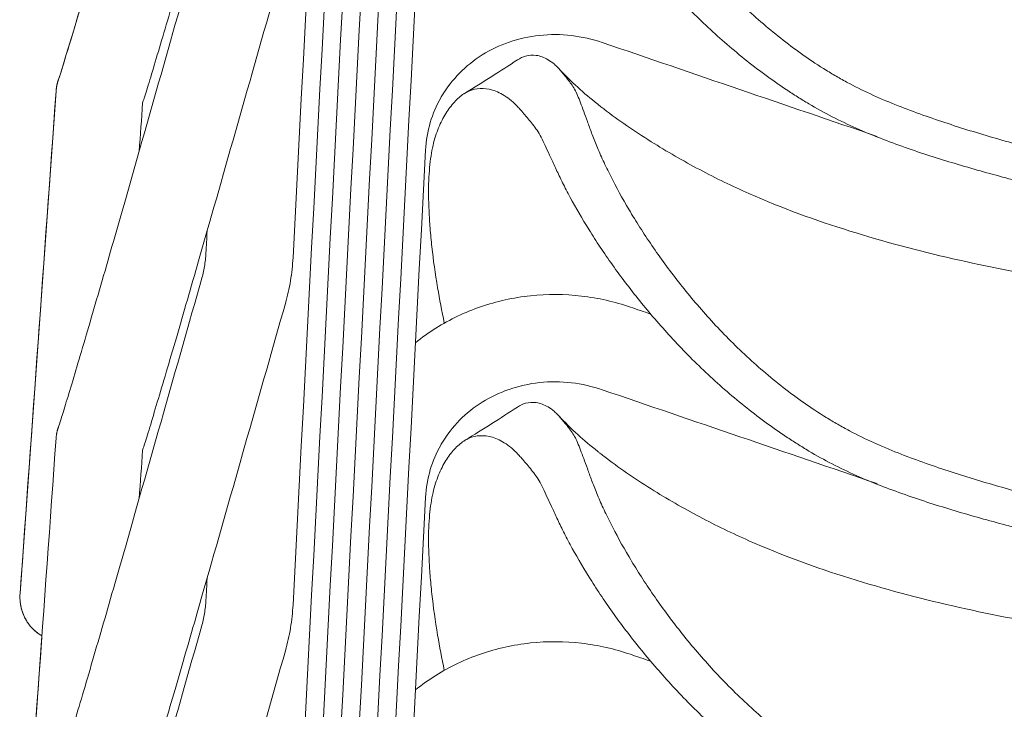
# Model space of a CAD drawing. Header units: centimetres. Extents: x -28 to 145, y -313 to 96.
# Tile 11 of 64: x -28 to -14, y -145 to -136. Entities that reach past the tile are written whole.
import ezdxf

# ---------------------------------------------------------------- set-up
doc = ezdxf.new("R2010")
doc.units = ezdxf.units.CM
doc.layers.add('Main lines', color=7, linetype='Continuous', lineweight=13, true_color=0x000000)
doc.layers.add('Predefinito', color=7, linetype='Continuous', true_color=0x000000)

# ---------------------------------------------------------------- blocks, each defined once
blk = doc.blocks.new('CB-298_Petal_Stacked_2D_Front')
at = {"layer": 'Main lines'}
for p, q in [((-27.643, 54.952), (-27.148, 61.853)), ((-27.643, 54.952), (-27.148, 61.853)), ((-27.643, 50.179), (-27.343, 54.363)), ((-27.643, 50.179), (-27.343, 54.363))]:
    blk.add_line(p, q, dxfattribs=at)
blk.add_lwpolyline([(-27.115, 62.011), (-27.079, 62.118), (-27.007, 62.354), (-26.905, 62.691), (-26.783, 63.101), (-26.646, 63.57), (-26.494, 64.09), (-26.341, 64.622), (-26.195, 65.129), (-25.147, 68.808)], dxfattribs=at)
blk.add_lwpolyline([(-27.115, 62.011), (-27.079, 62.118), (-27.007, 62.354), (-26.905, 62.691), (-26.783, 63.101), (-26.646, 63.57), (-26.494, 64.09), (-26.341, 64.622), (-26.195, 65.129), (-25.147, 68.808)], dxfattribs=at)
for points in [[(-23.888, 59.564), (-23.28, 71.192), (-22.672, 82.821), (-22.065, 94.449)], [(-23.888, 54.791), (-23.28, 66.419), (-22.672, 78.048), (-22.065, 89.676)], [(-23.888, 50.018), (-23.28, 61.647), (-22.672, 73.275), (-22.065, 84.903)], [(-23.888, 45.245), (-23.28, 56.874), (-22.672, 68.502), (-22.065, 80.131)], [(-23.888, 40.472), (-23.28, 52.101), (-22.672, 63.729), (-22.065, 75.358)], [(-23.888, 35.7), (-23.28, 47.328), (-22.672, 58.957), (-22.065, 70.585)], [(-23.888, 30.927), (-23.28, 42.555), (-22.672, 54.184), (-22.065, 65.812)], [(-25.147, 64.035), (-25.496, 62.809), (-25.846, 61.583), (-26.195, 60.357)], [(-25.041, 60.028), (-24.692, 61.254), (-24.342, 62.48), (-23.993, 63.706)], [(-19.632, 62.52), (-18.371, 62.09), (-17.111, 61.659), (-15.85, 61.229)], [(-20.8, 62.281), (-21.03, 62.131), (-21.267, 61.981), (-21.528, 61.82)], [(-27.148, 61.853), (-27.313, 59.553), (-27.478, 57.253), (-27.643, 54.952)], [(-26.004, 61.027), (-25.988, 61.247), (-25.973, 61.468), (-25.957, 61.689)], [(-23.888, 26.154), (-23.28, 37.782), (-22.672, 49.411), (-22.065, 61.039)], [(-25.07, 59.927), (-25.075, 59.826), (-25.081, 59.726), (-25.086, 59.626)], [(-25.147, 59.262), (-25.496, 58.036), (-25.846, 56.81), (-26.195, 55.584)], [(-25.041, 55.255), (-24.692, 56.481), (-24.342, 57.707), (-23.993, 58.933)], [(-18.968, 58.788), (-19.06, 58.82), (-19.153, 58.851), (-19.245, 58.883)], [(-19.632, 57.747), (-18.371, 57.317), (-17.111, 56.887), (-15.85, 56.456)], [(-20.8, 57.508), (-21.03, 57.358), (-21.267, 57.208), (-21.528, 57.048)], [(-27.148, 57.081), (-27.313, 54.78), (-27.478, 52.48), (-27.643, 50.179)], [(-26.004, 56.254), (-25.988, 56.475), (-25.973, 56.695), (-25.957, 56.916)], [(-23.888, 21.381), (-23.28, 33.01), (-22.672, 44.638), (-22.065, 56.267)], [(-25.07, 55.154), (-25.075, 55.054), (-25.081, 54.954), (-25.086, 54.854)], [(-27.544, 54.553), (-27.493, 54.475), (-27.424, 54.41), (-27.343, 54.363)], [(-25.147, 54.489), (-25.496, 53.263), (-25.846, 52.037), (-26.195, 50.811)], [(-25.041, 50.482), (-24.692, 51.708), (-24.342, 52.934), (-23.993, 54.16)], [(-18.968, 54.015), (-19.06, 54.047), (-19.153, 54.078), (-19.245, 54.11)]]:
    blk.add_open_spline(points, degree=3, dxfattribs=at)
for points, knots in [([(-20.241, 66.944), (-20.229, 66.931), (-20.217, 66.918), (-20.174, 66.868), (-20.142, 66.83), (-20.093, 66.768), (-20.077, 66.746), (-20.044, 66.7), (-20.029, 66.677), (-19.999, 66.625), (-19.985, 66.597), (-19.959, 66.535), (-19.946, 66.501), (-19.919, 66.427), (-19.904, 66.388), (-19.873, 66.303), (-19.856, 66.258), (-19.82, 66.159), (-19.801, 66.106), (-19.759, 65.992), (-19.735, 65.932), (-19.695, 65.836), (-19.681, 65.804), (-19.652, 65.737), (-19.636, 65.703), (-19.588, 65.599), (-19.554, 65.528), (-19.443, 65.308), (-19.359, 65.154), (-19.217, 64.915), (-19.167, 64.834), (-19.062, 64.669), (-19.007, 64.585), (-18.836, 64.335), (-18.713, 64.167), (-18.45, 63.832), (-18.309, 63.664), (-18.083, 63.415), (-18.005, 63.332), (-17.844, 63.168), (-17.761, 63.087), (-17.507, 62.849), (-17.329, 62.697), (-16.956, 62.406), (-16.76, 62.268), (-16.5, 62.107), (-16.447, 62.076), (-16.34, 62.014), (-16.286, 61.984), (-16.123, 61.898), (-16.012, 61.844), (-15.678, 61.693), (-15.45, 61.605), (-14.992, 61.442), (-14.76, 61.366), (-14.294, 61.224), (-14.06, 61.157), (-13.59, 61.028), (-13.354, 60.966), (-12.88, 60.848), (-12.643, 60.793), (-12.165, 60.687), (-11.925, 60.637), (-11.445, 60.542), (-11.204, 60.498), (-10.722, 60.414), (-10.481, 60.374), (-9.756, 60.262), (-9.271, 60.195), (-8.3, 60.077), (-7.814, 60.025), (-7.083, 59.956), (-6.839, 59.935), (-6.351, 59.895), (-6.107, 59.877), (-5.375, 59.825), (-4.887, 59.794), (-4.155, 59.748), (-3.91, 59.733), (-3.422, 59.702), (-3.178, 59.687), (-2.446, 59.642), (-1.957, 59.614), (-0.98, 59.577), (-0.49, 59.569), (0, 59.569)], [53.64127, 53.64127, 53.64127, 53.64127, 56.711284, 56.711284, 64.097362, 64.097362, 67.7904, 67.7904, 71.483439, 71.483439, 75.176478, 75.176478, 78.869516, 78.869516, 82.562555, 82.562555, 86.255594, 86.255594, 89.948632, 89.948632, 93.641671, 93.641671, 95.48819, 95.48819, 97.334709, 97.334709, 101.027748, 101.027748, 108.413825, 108.413825, 112.106864, 112.106864, 115.799903, 115.799903, 123.18598, 123.18598, 130.572057, 130.572057, 134.265096, 134.265096, 137.958134, 137.958134, 145.344212, 145.344212, 152.730289, 152.730289, 154.576808, 154.576808, 156.423328, 156.423328, 160.116366, 160.116366, 167.502443, 167.502443, 174.888521, 174.888521, 182.274598, 182.274598, 189.660675, 189.660675, 197.046752, 197.046752, 204.43283, 204.43283, 211.818907, 211.818907, 219.204984, 219.204984, 233.977139, 233.977139, 248.749293, 248.749293, 256.135371, 256.135371, 263.521448, 263.521448, 278.293602, 278.293602, 285.67968, 285.67968, 293.065757, 293.065757, 307.837911, 307.837911, 322.610066, 322.610066, 322.610066, 322.610066]), ([(-20.8, 66.414), (-20.785, 66.398), (-20.769, 66.381), (-20.717, 66.322), (-20.678, 66.276), (-20.617, 66.202), (-20.596, 66.176), (-20.555, 66.123), (-20.535, 66.095), (-20.497, 66.033), (-20.478, 66), (-20.441, 65.926), (-20.423, 65.886), (-20.385, 65.802), (-20.364, 65.758), (-20.318, 65.66), (-20.293, 65.606), (-20.253, 65.52), (-20.239, 65.49), (-20.209, 65.429), (-20.194, 65.397), (-20.147, 65.301), (-20.112, 65.234), (-19.999, 65.024), (-19.912, 64.875), (-19.766, 64.64), (-19.715, 64.56), (-19.607, 64.399), (-19.551, 64.318), (-19.376, 64.072), (-19.251, 63.907), (-18.984, 63.576), (-18.841, 63.41), (-18.613, 63.163), (-18.535, 63.08), (-18.374, 62.917), (-18.292, 62.836), (-18.039, 62.598), (-17.863, 62.445), (-17.587, 62.223), (-17.493, 62.151), (-17.3, 62.009), (-17.202, 61.94), (-17.05, 61.839), (-16.999, 61.806), (-16.896, 61.741), (-16.843, 61.709), (-16.684, 61.615), (-16.577, 61.556), (-16.361, 61.444), (-16.251, 61.392), (-16.03, 61.293), (-15.918, 61.247), (-15.581, 61.116), (-15.353, 61.037), (-14.894, 60.889), (-14.662, 60.82), (-14.197, 60.69), (-13.964, 60.627), (-13.495, 60.508), (-13.26, 60.451), (-12.788, 60.343), (-12.551, 60.291), (-12.075, 60.194), (-11.836, 60.148), (-11.359, 60.062), (-11.119, 60.022), (-10.641, 59.945), (-10.401, 59.909), (-9.681, 59.806), (-9.199, 59.746), (-8.235, 59.639), (-7.752, 59.593), (-7.026, 59.532), (-6.784, 59.513), (-6.3, 59.478), (-6.058, 59.462), (-5.574, 59.431), (-5.332, 59.417), (-4.848, 59.389), (-4.605, 59.376), (-4.121, 59.348), (-3.879, 59.335), (-3.395, 59.309), (-3.152, 59.296), (-2.426, 59.259), (-1.941, 59.236), (-0.971, 59.203), (-0.486, 59.193), (0, 59.194)], [202.687943, 202.687943, 202.687943, 202.687943, 205.873191, 205.873191, 213.225805, 213.225805, 216.902112, 216.902112, 220.578419, 220.578419, 224.254726, 224.254726, 227.931033, 227.931033, 231.60734, 231.60734, 235.283647, 235.283647, 237.1218, 237.1218, 238.959954, 238.959954, 242.63626, 242.63626, 249.988874, 249.988874, 253.665181, 253.665181, 257.341488, 257.341488, 264.694102, 264.694102, 272.046716, 272.046716, 275.723023, 275.723023, 279.39933, 279.39933, 286.751944, 286.751944, 290.428251, 290.428251, 294.104558, 294.104558, 295.942712, 295.942712, 297.780865, 297.780865, 301.457172, 301.457172, 305.133479, 305.133479, 308.809786, 308.809786, 316.1624, 316.1624, 323.515014, 323.515014, 330.867628, 330.867628, 338.220242, 338.220242, 345.572856, 345.572856, 352.92547, 352.92547, 360.278084, 360.278084, 367.630698, 367.630698, 382.335926, 382.335926, 397.041154, 397.041154, 404.393767, 404.393767, 411.746381, 411.746381, 419.098995, 419.098995, 426.451609, 426.451609, 433.804223, 433.804223, 441.156837, 441.156837, 455.862065, 455.862065, 470.567293, 470.567293, 470.567293, 470.567293]), ([(-26.195, 65.129), (-26.242, 64.965), (-26.291, 64.795), (-26.341, 64.622), (-26.391, 64.445), (-26.443, 64.266), (-26.494, 64.09), (-26.546, 63.913), (-26.596, 63.738), (-26.646, 63.57), (-26.693, 63.406), (-26.74, 63.249), (-26.783, 63.101), (-26.827, 62.953), (-26.868, 62.815), (-26.905, 62.691), (-26.943, 62.563), (-26.977, 62.45), (-27.007, 62.354), (-27.036, 62.258), (-27.061, 62.178), (-27.079, 62.118), (-27.098, 62.06), (-27.112, 62.02), (-27.115, 62.011)], [51.00637, 51.00637, 51.00637, 51.00637, 51.549488, 51.549488, 51.549488, 52.106105, 52.106105, 52.106105, 52.662689, 52.662689, 52.662689, 53.205672, 53.205672, 53.205672, 53.748488, 53.748488, 53.748488, 54.304431, 54.304431, 54.304431, 54.859494, 54.859494, 54.859494, 55.409995, 55.409995, 55.409995, 55.409995]), ([(-25.957, 61.689), (-25.951, 61.706), (-25.945, 61.727), (-25.935, 61.757), (-25.914, 61.823), (-25.889, 61.906), (-25.858, 62.006), (-25.828, 62.105), (-25.793, 62.22), (-25.755, 62.349), (-25.717, 62.475), (-25.676, 62.614), (-25.632, 62.763), (-25.588, 62.912), (-25.541, 63.07), (-25.493, 63.235), (-25.444, 63.404), (-25.393, 63.579), (-25.342, 63.757), (-25.29, 63.934), (-25.238, 64.114), (-25.187, 64.291), (-25.137, 64.464), (-25.088, 64.635), (-25.041, 64.8)], [46.386972, 46.386972, 46.386972, 46.386972, 46.595457, 46.595457, 46.595457, 47.15569, 47.15569, 47.15569, 47.714999, 47.714999, 47.714999, 48.260423, 48.260423, 48.260423, 48.805602, 48.805602, 48.805602, 49.364257, 49.364257, 49.364257, 49.922873, 49.922873, 49.922873, 50.468, 50.468, 50.468, 50.468]), ([(-22.065, 61.039), (-22.058, 61.17), (-22.036, 61.298), (-21.999, 61.422), (-21.964, 61.539), (-21.916, 61.652), (-21.855, 61.758), (-21.85, 61.767), (-21.845, 61.776), (-21.84, 61.785), (-21.772, 61.899), (-21.689, 62.006), (-21.595, 62.101), (-21.502, 62.195), (-21.398, 62.278), (-21.284, 62.35), (-21.17, 62.421), (-21.046, 62.48), (-20.916, 62.525), (-20.781, 62.571), (-20.64, 62.603), (-20.496, 62.618), (-20.351, 62.634), (-20.203, 62.633), (-20.056, 62.616), (-19.912, 62.599), (-19.77, 62.567), (-19.632, 62.52)], [92.074453, 92.074453, 92.074453, 92.074453, 92.506662, 92.506662, 92.506662, 92.915154, 92.915154, 92.915154, 92.950068, 92.950068, 92.950068, 93.394051, 93.394051, 93.394051, 93.827255, 93.827255, 93.827255, 94.261583, 94.261583, 94.261583, 94.708811, 94.708811, 94.708811, 95.157101, 95.157101, 95.157101, 95.59429, 95.59429, 95.59429, 95.59429]), ([(-20.241, 62.171), (-20.259, 62.19), (-20.275, 62.206), (-20.321, 62.246), (-20.35, 62.267), (-20.406, 62.3), (-20.434, 62.313), (-20.489, 62.332), (-20.515, 62.339), (-20.593, 62.351), (-20.641, 62.347), (-20.727, 62.322), (-20.764, 62.305), (-20.8, 62.281)], [591.578861, 591.578861, 591.578861, 591.578861, 595.894925, 595.894925, 603.281002, 603.281002, 610.667079, 610.667079, 618.053156, 618.053156, 632.825311, 632.825311, 645.232677, 645.232677, 645.232677, 645.232677]), ([(0, 54.796), (-0.49, 54.796), (-0.98, 54.805), (-1.957, 54.842), (-2.446, 54.869), (-3.178, 54.914), (-3.422, 54.929), (-3.91, 54.96), (-4.155, 54.975), (-4.887, 55.021), (-5.375, 55.052), (-6.107, 55.104), (-6.351, 55.123), (-6.839, 55.162), (-7.083, 55.184), (-7.814, 55.252), (-8.3, 55.304), (-9.271, 55.423), (-9.756, 55.489), (-10.481, 55.601), (-10.722, 55.641), (-11.204, 55.725), (-11.445, 55.769), (-11.925, 55.864), (-12.165, 55.914), (-12.643, 56.02), (-12.88, 56.075), (-13.354, 56.193), (-13.59, 56.255), (-14.06, 56.384), (-14.294, 56.451), (-14.76, 56.593), (-14.992, 56.669), (-15.45, 56.832), (-15.678, 56.92), (-16.012, 57.071), (-16.123, 57.125), (-16.286, 57.212), (-16.34, 57.242), (-16.447, 57.303), (-16.5, 57.334), (-16.76, 57.495), (-16.956, 57.633), (-17.329, 57.924), (-17.507, 58.077), (-17.761, 58.314), (-17.844, 58.395), (-18.005, 58.559), (-18.083, 58.642), (-18.309, 58.891), (-18.45, 59.059), (-18.713, 59.395), (-18.836, 59.562), (-19.007, 59.813), (-19.062, 59.896), (-19.167, 60.061), (-19.217, 60.142), (-19.359, 60.382), (-19.443, 60.536), (-19.554, 60.755), (-19.588, 60.827), (-19.636, 60.93), (-19.652, 60.964), (-19.681, 61.031), (-19.695, 61.064), (-19.735, 61.159), (-19.759, 61.219), (-19.801, 61.333), (-19.82, 61.386), (-19.856, 61.485), (-19.873, 61.531), (-19.904, 61.615), (-19.919, 61.654), (-19.946, 61.728), (-19.959, 61.762), (-19.985, 61.824), (-19.999, 61.852), (-20.029, 61.904), (-20.044, 61.928), (-20.077, 61.973), (-20.093, 61.995), (-20.142, 62.057), (-20.174, 62.096), (-20.217, 62.145), (-20.229, 62.159), (-20.241, 62.171)], [322.610066, 322.610066, 322.610066, 322.610066, 337.38222, 337.38222, 352.154375, 352.154375, 359.540452, 359.540452, 366.926529, 366.926529, 381.698684, 381.698684, 389.084761, 389.084761, 396.470839, 396.470839, 411.242993, 411.242993, 426.015148, 426.015148, 433.401225, 433.401225, 440.787302, 440.787302, 448.173379, 448.173379, 455.559457, 455.559457, 462.945534, 462.945534, 470.331611, 470.331611, 477.717688, 477.717688, 485.103766, 485.103766, 488.796804, 488.796804, 490.643324, 490.643324, 492.489843, 492.489843, 499.87592, 499.87592, 507.261997, 507.261997, 510.955036, 510.955036, 514.648075, 514.648075, 522.034152, 522.034152, 529.420229, 529.420229, 533.113268, 533.113268, 536.806306, 536.806306, 544.192384, 544.192384, 547.885422, 547.885422, 549.731942, 549.731942, 551.578461, 551.578461, 555.2715, 555.2715, 558.964538, 558.964538, 562.657577, 562.657577, 566.350616, 566.350616, 570.043654, 570.043654, 573.736693, 573.736693, 577.429731, 577.429731, 581.12277, 581.12277, 588.508847, 588.508847, 591.578861, 591.578861, 591.578861, 591.578861]), ([(-20.241, 62.171), (-20.049, 61.969), (-19.892, 61.828), (-19.696, 61.672), (-19.686, 61.664), (-19.676, 61.656), (-19.649, 61.634), (-19.631, 61.621), (-19.613, 61.607), (-19.405, 61.447), (-19.199, 61.306), (-18.96, 61.157), (-18.748, 61.024), (-18.515, 60.89), (-18.07, 60.655), (-17.844, 60.546), (-17.614, 60.444), (-17.162, 60.245), (-16.699, 60.076), (-16.227, 59.929), (-15.759, 59.782), (-15.286, 59.657), (-14.808, 59.548), (-13.853, 59.329), (-12.883, 59.175), (-11.909, 59.061), (-11.684, 59.035), (-11.458, 59.01), (-11.231, 58.988), (-10.477, 58.913), (-9.719, 58.86), (-8.962, 58.822), (-7.967, 58.772), (-6.984, 58.748), (-5.988, 58.739), (-5.49, 58.734), (-4.992, 58.733), (-4.495, 58.734), (-3.997, 58.735), (-3.498, 58.739), (-3, 58.745), (-2.5, 58.751), (-2.001, 58.757), (-1.501, 58.764), (-1.001, 58.77), (-0.501, 58.777), (0, 58.776)], [-21.334745, -21.334745, -21.334745, -21.334745, -20.539842, -20.539842, -20.539842, -20.498373, -20.498373, -20.424135, -20.424135, -20.424135, -19.598631, -19.598631, -19.598631, -18.834779, -18.834779, -18.071679, -18.071679, -18.071679, -16.589979, -16.589979, -16.589979, -15.117521, -15.117521, -15.117521, -12.172531, -12.172531, -12.172531, -11.489667, -11.489667, -11.489667, -9.211857, -9.211857, -9.211857, -6.234192, -6.234192, -6.234192, -4.738971, -4.738971, -4.738971, -3.242263, -3.242263, -3.242263, -1.743138, -1.743138, -1.743138, -0.240844, -0.240844, -0.240844, -0.240844]), ([(-21.528, 61.82), (-21.531, 61.818), (-21.534, 61.817), (-21.56, 61.8), (-21.582, 61.783), (-21.648, 61.726), (-21.689, 61.68), (-21.767, 61.576), (-21.804, 61.517), (-21.871, 61.387), (-21.901, 61.315), (-21.952, 61.153), (-21.973, 61.063), (-22.004, 60.86), (-22.015, 60.748), (-22.025, 60.496), (-22.023, 60.357), (-22.013, 60.129), (-22.008, 60.05), (-21.995, 59.885), (-21.987, 59.8), (-21.958, 59.534), (-21.932, 59.345), (-21.872, 58.991), (-21.842, 58.83), (-21.806, 58.662)], [800.484859, 800.484859, 800.484859, 800.484859, 801.434921, 801.434921, 808.787535, 808.787535, 823.492763, 823.492763, 838.197991, 838.197991, 852.903219, 852.903219, 867.608447, 867.608447, 882.313674, 882.313674, 897.018902, 897.018902, 904.371516, 904.371516, 911.72413, 911.72413, 926.429358, 926.429358, 937.83915, 937.83915, 937.83915, 937.83915]), ([(-20.8, 61.641), (-20.819, 61.662), (-20.839, 61.681), (-20.891, 61.729), (-20.924, 61.754), (-20.989, 61.797), (-21.022, 61.815), (-21.084, 61.845), (-21.115, 61.857), (-21.204, 61.885), (-21.26, 61.891), (-21.367, 61.886), (-21.418, 61.873), (-21.488, 61.843), (-21.508, 61.833), (-21.528, 61.82)], [738.446643, 738.446643, 738.446643, 738.446643, 742.614009, 742.614009, 749.966623, 749.966623, 757.319237, 757.319237, 764.671851, 764.671851, 779.377079, 779.377079, 794.082307, 794.082307, 800.484859, 800.484859, 800.484859, 800.484859]), ([(0, 54.421), (-0.486, 54.42), (-0.971, 54.43), (-1.941, 54.464), (-2.426, 54.486), (-3.152, 54.523), (-3.395, 54.536), (-3.879, 54.562), (-4.121, 54.576), (-4.605, 54.603), (-4.848, 54.616), (-5.332, 54.644), (-5.574, 54.659), (-6.058, 54.689), (-6.3, 54.705), (-6.784, 54.74), (-7.026, 54.759), (-7.752, 54.82), (-8.235, 54.866), (-9.199, 54.973), (-9.681, 55.033), (-10.401, 55.136), (-10.641, 55.172), (-11.119, 55.249), (-11.359, 55.289), (-11.836, 55.376), (-12.075, 55.421), (-12.551, 55.519), (-12.788, 55.57), (-13.26, 55.678), (-13.495, 55.735), (-13.964, 55.855), (-14.197, 55.917), (-14.662, 56.047), (-14.894, 56.116), (-15.353, 56.264), (-15.581, 56.343), (-15.918, 56.474), (-16.03, 56.52), (-16.251, 56.619), (-16.361, 56.671), (-16.577, 56.783), (-16.684, 56.842), (-16.843, 56.936), (-16.896, 56.969), (-16.999, 57.034), (-17.05, 57.067), (-17.202, 57.167), (-17.3, 57.236), (-17.493, 57.378), (-17.587, 57.45), (-17.863, 57.672), (-18.039, 57.826), (-18.292, 58.064), (-18.374, 58.144), (-18.535, 58.307), (-18.613, 58.39), (-18.841, 58.638), (-18.984, 58.803), (-19.251, 59.135), (-19.376, 59.3), (-19.551, 59.545), (-19.607, 59.626), (-19.715, 59.787), (-19.766, 59.868), (-19.912, 60.102), (-19.999, 60.252), (-20.112, 60.461), (-20.147, 60.528), (-20.194, 60.624), (-20.209, 60.656), (-20.239, 60.717), (-20.253, 60.747), (-20.293, 60.833), (-20.318, 60.887), (-20.364, 60.985), (-20.385, 61.03), (-20.423, 61.113), (-20.441, 61.153), (-20.478, 61.227), (-20.497, 61.261), (-20.535, 61.322), (-20.555, 61.35), (-20.596, 61.404), (-20.617, 61.429), (-20.678, 61.503), (-20.717, 61.549), (-20.769, 61.609), (-20.785, 61.625), (-20.8, 61.641)], [470.567293, 470.567293, 470.567293, 470.567293, 485.272521, 485.272521, 499.977749, 499.977749, 507.330363, 507.330363, 514.682977, 514.682977, 522.035591, 522.035591, 529.388205, 529.388205, 536.740819, 536.740819, 544.093433, 544.093433, 558.798661, 558.798661, 573.503888, 573.503888, 580.856502, 580.856502, 588.209116, 588.209116, 595.56173, 595.56173, 602.914344, 602.914344, 610.266958, 610.266958, 617.619572, 617.619572, 624.972186, 624.972186, 632.3248, 632.3248, 636.001107, 636.001107, 639.677414, 639.677414, 643.353721, 643.353721, 645.191874, 645.191874, 647.030028, 647.030028, 650.706335, 650.706335, 654.382642, 654.382642, 661.735256, 661.735256, 665.411563, 665.411563, 669.08787, 669.08787, 676.440484, 676.440484, 683.793098, 683.793098, 687.469405, 687.469405, 691.145712, 691.145712, 698.498326, 698.498326, 702.174633, 702.174633, 704.012786, 704.012786, 705.85094, 705.85094, 709.527247, 709.527247, 713.203554, 713.203554, 716.879861, 716.879861, 720.556167, 720.556167, 724.232474, 724.232474, 727.908781, 727.908781, 735.261395, 735.261395, 738.446643, 738.446643, 738.446643, 738.446643]), ([(-26.195, 60.357), (-26.242, 60.192), (-26.291, 60.022), (-26.341, 59.849), (-26.391, 59.673), (-26.443, 59.494), (-26.494, 59.317), (-26.546, 59.14), (-26.596, 58.966), (-26.646, 58.797), (-26.693, 58.634), (-26.74, 58.476), (-26.783, 58.328), (-26.827, 58.18), (-26.868, 58.043), (-26.905, 57.918), (-26.943, 57.791), (-26.977, 57.677), (-27.007, 57.581), (-27.036, 57.485), (-27.061, 57.405), (-27.079, 57.345), (-27.098, 57.287), (-27.112, 57.247), (-27.115, 57.238)], [41.351222, 41.351222, 41.351222, 41.351222, 41.894339, 41.894339, 41.894339, 42.450957, 42.450957, 42.450957, 43.00754, 43.00754, 43.00754, 43.550523, 43.550523, 43.550523, 44.093339, 44.093339, 44.093339, 44.649283, 44.649283, 44.649283, 45.204346, 45.204346, 45.204346, 45.754847, 45.754847, 45.754847, 45.754847]), ([(-25.957, 56.916), (-25.951, 56.933), (-25.945, 56.955), (-25.935, 56.985), (-25.914, 57.051), (-25.889, 57.133), (-25.858, 57.233), (-25.828, 57.332), (-25.793, 57.448), (-25.755, 57.577), (-25.717, 57.703), (-25.676, 57.841), (-25.632, 57.99), (-25.588, 58.139), (-25.541, 58.298), (-25.493, 58.462), (-25.444, 58.631), (-25.393, 58.806), (-25.342, 58.984), (-25.29, 59.161), (-25.238, 59.341), (-25.187, 59.518), (-25.137, 59.692), (-25.088, 59.863), (-25.041, 60.028)], [46.386972, 46.386972, 46.386972, 46.386972, 46.595457, 46.595457, 46.595457, 47.15569, 47.15569, 47.15569, 47.714999, 47.714999, 47.714999, 48.260423, 48.260423, 48.260423, 48.805602, 48.805602, 48.805602, 49.364257, 49.364257, 49.364257, 49.922873, 49.922873, 49.922873, 50.468, 50.468, 50.468, 50.468]), ([(-25.086, 59.626), (-25.089, 59.565), (-25.096, 59.503), (-25.106, 59.442), (-25.116, 59.381), (-25.13, 59.321), (-25.147, 59.262)], [36.8976324, 36.8976324, 36.8976324, 36.8976324, 37.1022415, 37.1022415, 37.1022415, 37.3068369, 37.3068369, 37.3068369, 37.3068369]), ([(-23.993, 58.933), (-23.963, 59.036), (-23.94, 59.14), (-23.922, 59.245), (-23.905, 59.351), (-23.893, 59.457), (-23.888, 59.564)], [54.5123841, 54.5123841, 54.5123841, 54.5123841, 54.8446217, 54.8446217, 54.8446217, 55.1768202, 55.1768202, 55.1768202, 55.1768202]), ([(-19.245, 58.883), (-19.463, 58.957), (-19.689, 59.008), (-19.917, 59.035), (-20.152, 59.062), (-20.389, 59.063), (-20.622, 59.039), (-20.856, 59.014), (-21.086, 58.963), (-21.307, 58.887), (-21.523, 58.812), (-21.729, 58.714), (-21.921, 58.594), (-22.019, 58.533), (-22.113, 58.466), (-22.203, 58.393)], [3.997716, 3.997716, 3.997716, 3.997716, 4.690167, 4.690167, 4.690167, 5.402307, 5.402307, 5.402307, 6.116269, 6.116269, 6.116269, 6.81371, 6.81371, 6.81371, 7.171195, 7.171195, 7.171195, 7.171195]), ([(-22.065, 56.267), (-22.058, 56.397), (-22.036, 56.525), (-21.999, 56.649), (-21.964, 56.766), (-21.916, 56.879), (-21.855, 56.985), (-21.85, 56.994), (-21.845, 57.003), (-21.84, 57.012), (-21.772, 57.126), (-21.689, 57.233), (-21.595, 57.329), (-21.502, 57.422), (-21.398, 57.506), (-21.284, 57.577), (-21.17, 57.648), (-21.046, 57.707), (-20.916, 57.752), (-20.781, 57.799), (-20.64, 57.83), (-20.496, 57.845), (-20.351, 57.861), (-20.203, 57.86), (-20.056, 57.843), (-19.912, 57.826), (-19.77, 57.794), (-19.632, 57.747)], [92.074453, 92.074453, 92.074453, 92.074453, 92.506662, 92.506662, 92.506662, 92.915154, 92.915154, 92.915154, 92.950068, 92.950068, 92.950068, 93.394051, 93.394051, 93.394051, 93.827255, 93.827255, 93.827255, 94.261583, 94.261583, 94.261583, 94.708811, 94.708811, 94.708811, 95.157101, 95.157101, 95.157101, 95.59429, 95.59429, 95.59429, 95.59429]), ([(-20.241, 57.399), (-20.259, 57.417), (-20.275, 57.433), (-20.321, 57.473), (-20.35, 57.494), (-20.406, 57.527), (-20.434, 57.54), (-20.489, 57.559), (-20.515, 57.566), (-20.593, 57.578), (-20.641, 57.574), (-20.727, 57.55), (-20.764, 57.532), (-20.8, 57.508)], [591.578861, 591.578861, 591.578861, 591.578861, 595.894925, 595.894925, 603.281002, 603.281002, 610.667079, 610.667079, 618.053156, 618.053156, 632.825311, 632.825311, 645.232677, 645.232677, 645.232677, 645.232677]), ([(0, 50.024), (-0.49, 50.023), (-0.98, 50.032), (-1.957, 50.069), (-2.446, 50.097), (-3.178, 50.141), (-3.422, 50.157), (-3.91, 50.187), (-4.155, 50.202), (-4.887, 50.248), (-5.375, 50.279), (-6.107, 50.331), (-6.351, 50.35), (-6.839, 50.389), (-7.083, 50.411), (-7.814, 50.479), (-8.3, 50.531), (-9.271, 50.65), (-9.756, 50.716), (-10.481, 50.828), (-10.722, 50.868), (-11.204, 50.952), (-11.445, 50.997), (-11.925, 51.091), (-12.165, 51.141), (-12.643, 51.247), (-12.88, 51.303), (-13.354, 51.42), (-13.59, 51.482), (-14.06, 51.611), (-14.294, 51.678), (-14.76, 51.821), (-14.992, 51.896), (-15.45, 52.059), (-15.678, 52.147), (-16.012, 52.298), (-16.123, 52.352), (-16.286, 52.439), (-16.34, 52.469), (-16.447, 52.53), (-16.5, 52.562), (-16.76, 52.722), (-16.956, 52.86), (-17.329, 53.151), (-17.507, 53.304), (-17.761, 53.541), (-17.844, 53.622), (-18.005, 53.786), (-18.083, 53.869), (-18.309, 54.118), (-18.45, 54.286), (-18.713, 54.622), (-18.836, 54.79), (-19.007, 55.04), (-19.062, 55.123), (-19.167, 55.288), (-19.217, 55.369), (-19.359, 55.609), (-19.443, 55.763), (-19.554, 55.983), (-19.588, 56.054), (-19.636, 56.157), (-19.652, 56.191), (-19.681, 56.258), (-19.695, 56.291), (-19.735, 56.386), (-19.759, 56.447), (-19.801, 56.56), (-19.82, 56.613), (-19.856, 56.712), (-19.873, 56.758), (-19.904, 56.842), (-19.919, 56.882), (-19.946, 56.955), (-19.959, 56.989), (-19.985, 57.051), (-19.999, 57.079), (-20.029, 57.131), (-20.044, 57.155), (-20.077, 57.2), (-20.093, 57.222), (-20.142, 57.284), (-20.174, 57.323), (-20.217, 57.372), (-20.229, 57.386), (-20.241, 57.399)], [322.610066, 322.610066, 322.610066, 322.610066, 337.38222, 337.38222, 352.154375, 352.154375, 359.540452, 359.540452, 366.926529, 366.926529, 381.698684, 381.698684, 389.084761, 389.084761, 396.470839, 396.470839, 411.242993, 411.242993, 426.015148, 426.015148, 433.401225, 433.401225, 440.787302, 440.787302, 448.173379, 448.173379, 455.559457, 455.559457, 462.945534, 462.945534, 470.331611, 470.331611, 477.717688, 477.717688, 485.103766, 485.103766, 488.796804, 488.796804, 490.643324, 490.643324, 492.489843, 492.489843, 499.87592, 499.87592, 507.261997, 507.261997, 510.955036, 510.955036, 514.648075, 514.648075, 522.034152, 522.034152, 529.420229, 529.420229, 533.113268, 533.113268, 536.806306, 536.806306, 544.192384, 544.192384, 547.885422, 547.885422, 549.731942, 549.731942, 551.578461, 551.578461, 555.2715, 555.2715, 558.964538, 558.964538, 562.657577, 562.657577, 566.350616, 566.350616, 570.043654, 570.043654, 573.736693, 573.736693, 577.429731, 577.429731, 581.12277, 581.12277, 588.508847, 588.508847, 591.578861, 591.578861, 591.578861, 591.578861]), ([(-20.241, 57.398), (-20.049, 57.196), (-19.892, 57.055), (-19.696, 56.899), (-19.686, 56.891), (-19.676, 56.883), (-19.649, 56.862), (-19.631, 56.848), (-19.613, 56.834), (-19.405, 56.674), (-19.199, 56.534), (-18.96, 56.384), (-18.748, 56.251), (-18.515, 56.117), (-18.07, 55.882), (-17.844, 55.773), (-17.614, 55.672), (-17.162, 55.472), (-16.699, 55.303), (-16.227, 55.156), (-15.759, 55.01), (-15.286, 54.884), (-14.808, 54.775), (-13.853, 54.556), (-12.883, 54.402), (-11.909, 54.288), (-11.684, 54.262), (-11.458, 54.237), (-11.231, 54.215), (-10.477, 54.141), (-9.719, 54.088), (-8.962, 54.049), (-7.967, 53.999), (-6.984, 53.975), (-5.988, 53.966), (-5.49, 53.962), (-4.992, 53.961), (-4.495, 53.961), (-3.997, 53.962), (-3.498, 53.966), (-3, 53.972), (-2.5, 53.978), (-2.001, 53.985), (-1.501, 53.991), (-1.001, 53.997), (-0.501, 54.004), (0, 54.004)], [-21.334745, -21.334745, -21.334745, -21.334745, -20.539842, -20.539842, -20.539842, -20.498373, -20.498373, -20.424135, -20.424135, -20.424135, -19.598631, -19.598631, -19.598631, -18.834779, -18.834779, -18.071679, -18.071679, -18.071679, -16.589979, -16.589979, -16.589979, -15.117521, -15.117521, -15.117521, -12.172531, -12.172531, -12.172531, -11.489667, -11.489667, -11.489667, -9.211857, -9.211857, -9.211857, -6.234192, -6.234192, -6.234192, -4.738971, -4.738971, -4.738971, -3.242263, -3.242263, -3.242263, -1.743138, -1.743138, -1.743138, -0.240844, -0.240844, -0.240844, -0.240844]), ([(-21.528, 57.047), (-21.531, 57.046), (-21.534, 57.044), (-21.56, 57.027), (-21.582, 57.01), (-21.648, 56.953), (-21.689, 56.907), (-21.767, 56.803), (-21.804, 56.745), (-21.871, 56.614), (-21.901, 56.542), (-21.952, 56.38), (-21.973, 56.29), (-22.004, 56.087), (-22.015, 55.975), (-22.025, 55.723), (-22.023, 55.584), (-22.013, 55.356), (-22.008, 55.277), (-21.995, 55.112), (-21.987, 55.027), (-21.958, 54.761), (-21.932, 54.572), (-21.872, 54.218), (-21.842, 54.057), (-21.806, 53.889)], [800.484859, 800.484859, 800.484859, 800.484859, 801.434921, 801.434921, 808.787535, 808.787535, 823.492763, 823.492763, 838.197991, 838.197991, 852.903219, 852.903219, 867.608447, 867.608447, 882.313674, 882.313674, 897.018902, 897.018902, 904.371516, 904.371516, 911.72413, 911.72413, 926.429358, 926.429358, 937.83915, 937.83915, 937.83915, 937.83915]), ([(-20.8, 56.868), (-20.819, 56.889), (-20.839, 56.908), (-20.891, 56.956), (-20.924, 56.981), (-20.989, 57.025), (-21.022, 57.043), (-21.084, 57.073), (-21.115, 57.084), (-21.204, 57.112), (-21.26, 57.118), (-21.367, 57.113), (-21.418, 57.101), (-21.488, 57.071), (-21.508, 57.06), (-21.528, 57.047)], [738.446643, 738.446643, 738.446643, 738.446643, 742.614009, 742.614009, 749.966623, 749.966623, 757.319237, 757.319237, 764.671851, 764.671851, 779.377079, 779.377079, 794.082307, 794.082307, 800.484859, 800.484859, 800.484859, 800.484859]), ([(0, 49.648), (-0.486, 49.647), (-0.971, 49.657), (-1.941, 49.691), (-2.426, 49.713), (-3.152, 49.75), (-3.395, 49.763), (-3.879, 49.789), (-4.121, 49.803), (-4.605, 49.83), (-4.848, 49.844), (-5.332, 49.872), (-5.574, 49.886), (-6.058, 49.916), (-6.3, 49.932), (-6.784, 49.967), (-7.026, 49.986), (-7.752, 50.047), (-8.235, 50.093), (-9.199, 50.2), (-9.681, 50.26), (-10.401, 50.363), (-10.641, 50.399), (-11.119, 50.476), (-11.359, 50.516), (-11.836, 50.603), (-12.075, 50.649), (-12.551, 50.746), (-12.788, 50.797), (-13.26, 50.905), (-13.495, 50.962), (-13.964, 51.082), (-14.197, 51.144), (-14.662, 51.275), (-14.894, 51.343), (-15.353, 51.491), (-15.581, 51.57), (-15.918, 51.702), (-16.03, 51.748), (-16.251, 51.846), (-16.361, 51.898), (-16.577, 52.01), (-16.684, 52.07), (-16.843, 52.164), (-16.896, 52.196), (-16.999, 52.261), (-17.05, 52.294), (-17.202, 52.395), (-17.3, 52.464), (-17.493, 52.605), (-17.587, 52.677), (-17.863, 52.899), (-18.039, 53.053), (-18.292, 53.291), (-18.374, 53.371), (-18.535, 53.534), (-18.613, 53.617), (-18.841, 53.865), (-18.984, 54.031), (-19.251, 54.362), (-19.376, 54.527), (-19.551, 54.772), (-19.607, 54.853), (-19.715, 55.015), (-19.766, 55.095), (-19.912, 55.329), (-19.999, 55.479), (-20.112, 55.688), (-20.147, 55.755), (-20.194, 55.852), (-20.209, 55.883), (-20.239, 55.944), (-20.253, 55.974), (-20.293, 56.06), (-20.318, 56.114), (-20.364, 56.212), (-20.385, 56.257), (-20.423, 56.341), (-20.441, 56.38), (-20.478, 56.454), (-20.497, 56.488), (-20.535, 56.549), (-20.555, 56.577), (-20.596, 56.631), (-20.617, 56.657), (-20.678, 56.731), (-20.717, 56.777), (-20.769, 56.836), (-20.785, 56.853), (-20.8, 56.868)], [470.567293, 470.567293, 470.567293, 470.567293, 485.272521, 485.272521, 499.977749, 499.977749, 507.330363, 507.330363, 514.682977, 514.682977, 522.035591, 522.035591, 529.388205, 529.388205, 536.740819, 536.740819, 544.093433, 544.093433, 558.798661, 558.798661, 573.503888, 573.503888, 580.856502, 580.856502, 588.209116, 588.209116, 595.56173, 595.56173, 602.914344, 602.914344, 610.266958, 610.266958, 617.619572, 617.619572, 624.972186, 624.972186, 632.3248, 632.3248, 636.001107, 636.001107, 639.677414, 639.677414, 643.353721, 643.353721, 645.191874, 645.191874, 647.030028, 647.030028, 650.706335, 650.706335, 654.382642, 654.382642, 661.735256, 661.735256, 665.411563, 665.411563, 669.08787, 669.08787, 676.440484, 676.440484, 683.793098, 683.793098, 687.469405, 687.469405, 691.145712, 691.145712, 698.498326, 698.498326, 702.174633, 702.174633, 704.012786, 704.012786, 705.85094, 705.85094, 709.527247, 709.527247, 713.203554, 713.203554, 716.879861, 716.879861, 720.556167, 720.556167, 724.232474, 724.232474, 727.908781, 727.908781, 735.261395, 735.261395, 738.446643, 738.446643, 738.446643, 738.446643]), ([(-26.195, 55.584), (-26.242, 55.42), (-26.291, 55.249), (-26.341, 55.077), (-26.391, 54.9), (-26.443, 54.721), (-26.494, 54.544), (-26.546, 54.367), (-26.596, 54.193), (-26.646, 54.025), (-26.693, 53.861), (-26.74, 53.703), (-26.783, 53.555), (-26.827, 53.408), (-26.868, 53.27), (-26.905, 53.145), (-26.943, 53.018), (-26.977, 52.904), (-27.007, 52.808), (-27.036, 52.712), (-27.061, 52.632), (-27.079, 52.573), (-27.098, 52.515), (-27.112, 52.474), (-27.115, 52.465)], [41.351222, 41.351222, 41.351222, 41.351222, 41.894339, 41.894339, 41.894339, 42.450957, 42.450957, 42.450957, 43.00754, 43.00754, 43.00754, 43.550523, 43.550523, 43.550523, 44.093339, 44.093339, 44.093339, 44.649283, 44.649283, 44.649283, 45.204346, 45.204346, 45.204346, 45.754847, 45.754847, 45.754847, 45.754847]), ([(-25.957, 52.143), (-25.951, 52.161), (-25.945, 52.182), (-25.935, 52.212), (-25.914, 52.278), (-25.889, 52.36), (-25.858, 52.46), (-25.828, 52.559), (-25.793, 52.675), (-25.755, 52.804), (-25.717, 52.93), (-25.676, 53.069), (-25.632, 53.217), (-25.588, 53.366), (-25.541, 53.525), (-25.493, 53.69), (-25.444, 53.858), (-25.393, 54.034), (-25.342, 54.211), (-25.29, 54.388), (-25.238, 54.568), (-25.187, 54.746), (-25.137, 54.919), (-25.088, 55.09), (-25.041, 55.255)], [46.386972, 46.386972, 46.386972, 46.386972, 46.595457, 46.595457, 46.595457, 47.15569, 47.15569, 47.15569, 47.714999, 47.714999, 47.714999, 48.260423, 48.260423, 48.260423, 48.805602, 48.805602, 48.805602, 49.364257, 49.364257, 49.364257, 49.922873, 49.922873, 49.922873, 50.468, 50.468, 50.468, 50.468]), ([(-27.643, 54.952), (-27.646, 54.914), (-27.649, 54.868), (-27.625, 54.718), (-27.594, 54.629), (-27.544, 54.553)], [103.8863787, 103.8863787, 103.8863787, 103.8863787, 104.1530371, 104.1530371, 104.4312688, 104.4312688, 104.4312688, 104.4312688]), ([(-25.086, 54.854), (-25.089, 54.792), (-25.096, 54.73), (-25.106, 54.669), (-25.116, 54.609), (-25.13, 54.548), (-25.147, 54.489)], [36.8976324, 36.8976324, 36.8976324, 36.8976324, 37.1022415, 37.1022415, 37.1022415, 37.3068369, 37.3068369, 37.3068369, 37.3068369]), ([(-23.993, 54.16), (-23.963, 54.263), (-23.94, 54.367), (-23.922, 54.472), (-23.905, 54.578), (-23.893, 54.684), (-23.888, 54.791)], [54.5123841, 54.5123841, 54.5123841, 54.5123841, 54.8446217, 54.8446217, 54.8446217, 55.1768202, 55.1768202, 55.1768202, 55.1768202]), ([(-19.245, 54.11), (-19.463, 54.184), (-19.689, 54.235), (-19.917, 54.262), (-20.152, 54.289), (-20.389, 54.291), (-20.622, 54.266), (-20.856, 54.241), (-21.086, 54.19), (-21.307, 54.114), (-21.523, 54.04), (-21.729, 53.941), (-21.921, 53.821), (-22.019, 53.76), (-22.113, 53.693), (-22.203, 53.621)], [3.997716, 3.997716, 3.997716, 3.997716, 4.690167, 4.690167, 4.690167, 5.402307, 5.402307, 5.402307, 6.116269, 6.116269, 6.116269, 6.81371, 6.81371, 6.81371, 7.170959, 7.170959, 7.170959, 7.170959])]:
    blk.add_open_spline(points, degree=3, knots=knots, dxfattribs=at)
for points, weights in [([(-27.115, 62.011), (-27.142, 61.935), (-27.148, 61.853)], [0.857621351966, 0.849586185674, 0.857422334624]), ([(-27.148, 61.853), (-27.142, 61.935), (-27.115, 62.011)], [1, 0.990548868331, 1]), ([(-27.148, 61.853), (-27.142, 61.935), (-27.115, 62.011)], [1, 0.990548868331, 1]), ([(-27.115, 57.238), (-27.142, 57.162), (-27.148, 57.081)], [0.857621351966, 0.849586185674, 0.857422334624]), ([(-27.544, 54.553), (-27.662, 54.736), (-27.643, 54.952)], [1, 0.945787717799, 1]), ([(-27.544, 54.553), (-27.662, 54.736), (-27.643, 54.952)], [1, 0.945787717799, 1]), ([(-27.343, 54.363), (-27.466, 54.434), (-27.544, 54.553)], [1, 0.973331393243, 1]), ([(-27.343, 54.363), (-27.466, 54.434), (-27.544, 54.553)], [1, 0.973331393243, 1])]:
    blk.add_rational_spline(points, weights, degree=2, dxfattribs=at)

msp = doc.modelspace()

# ---------------------------------------------------------------- block references
at = {"layer": 'Predefinito'}
msp.add_blockref('CB-298_Petal_Stacked_2D_Front', (0, -198.658), dxfattribs=at)

doc.saveas('drawing.dxf')
